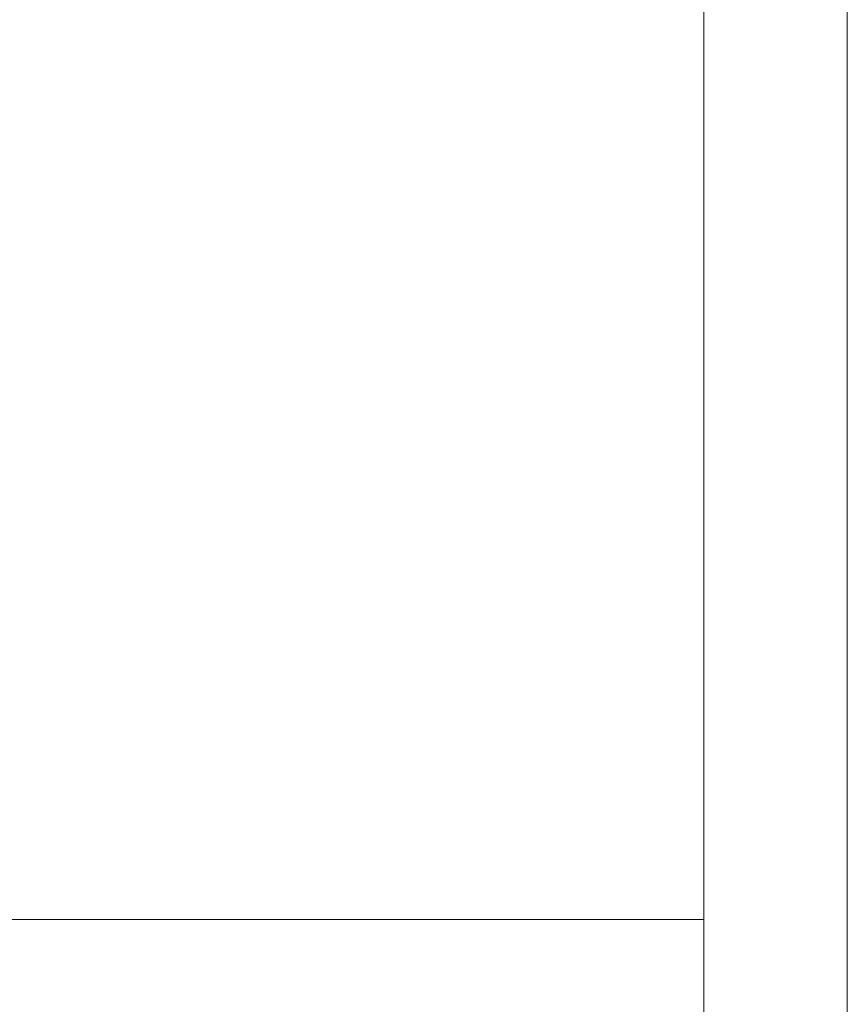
# Model space of a CAD drawing. Header units: millimetres. Extents: x -7686 to -856, y -458 to 6140.
# Tile 67 of 102: x -5025 to -4604, y 2651 to 3152. Entities that reach past the tile are written whole.
import ezdxf
from ezdxf.enums import TextEntityAlignment as Align

# ---------------------------------------------------------------- set-up
doc = ezdxf.new("R2010")
doc.units = ezdxf.units.MM
doc.header["$LTSCALE"] = 5
for name, color, linetype, lineweight in [('1轮廓实线层', 7, 'Continuous', 18), ('2细线层', 4, 'Continuous', 13), ('6文字层', 3, 'Continuous', 13), ('图框层', 7, 'Continuous', 18)]:
    doc.layers.add(name, color=color, linetype=linetype, lineweight=lineweight)
doc.styles.add('PC_TEXTSTYLE', font='ISOCP.SHX', dxfattribs={"width": 0.707, "bigfont": 'GBCBIG.SHX'})

# ---------------------------------------------------------------- blocks, each defined once
blk = doc.blocks.new('ZwmFrameMain_A4^_^无分区图框^_^portrait')
at = {"layer": '1轮廓实线层'}
blk.add_line((180, 287), (180, 0), dxfattribs=at)
at = {"layer": '2细线层'}
blk.add_line((185, 292), (185, -5), dxfattribs=at)
blk = doc.blocks.new('ZwmFrameMain_纵向标题栏')
at = {"layer": '1轮廓实线层'}
blk.add_line((-180, 56), (0, 56), dxfattribs=at)
at = {"layer": '6文字层', "color": 4, "style": 'PC_TEXTSTYLE', "flags": 8}
for tag, height, width, p, p2 in [('产品名称或材料标记', 5.294, 0.911854, (-90.887, 39.378), (-59.526, 39.378)), ('图样名称', 5.882, 2.846512, (-48.824, 25.543), (-1.176, 25.543)), ('图样代号', 5.882, 2.86875, (-48.824, 6.635), (-1.176, 6.635))]:
    blk.add_attdef(tag, text='', height=height, dxfattribs=dict(at, width=width)).set_placement(p, p2, align=Align.FIT)
at = {"layer": '6文字层', "color": 6, "style": 'PC_TEXTSTYLE', "width": 9.241641, "flags": 8}
blk.add_attdef('设计', text='', height=2.5, rotation=359.5768, dxfattribs=at).set_placement((-166.76, 23.515), (-157.519, 23.447), align=Align.FIT)
at = {"layer": '6文字层', "color": 6, "style": 'PC_TEXTSTYLE', "flags": 8}
for tag, height, width, p, p2 in [('审核', 2.5, 2.542374, (-166.6, 16.656), (-157.697, 16.656)), ('重量', 4.118, 1.685865, (-72.824, 11.882), (-63.176, 11.882)), ('比例', 4.118, 1.699352, (-60.824, 11.707), (-51.176, 11.707))]:
    blk.add_attdef(tag, text='', height=height, dxfattribs=dict(at, width=width)).set_placement(p, p2, align=Align.FIT)

msp = doc.modelspace()

# ---------------------------------------------------------------- block references
at = {"layer": '图框层', "xscale": 14.6016, "yscale": 14.6016, "zscale": 14.6016}
for name, p in [('ZwmFrameMain_A4^_^无分区图框^_^portrait', (-7305.206, 1876.106)), ('ZwmFrameMain_纵向标题栏', (-4676.918, 1876.106))]:
    msp.add_blockref(name, p, dxfattribs=at)

doc.saveas('drawing.dxf')
